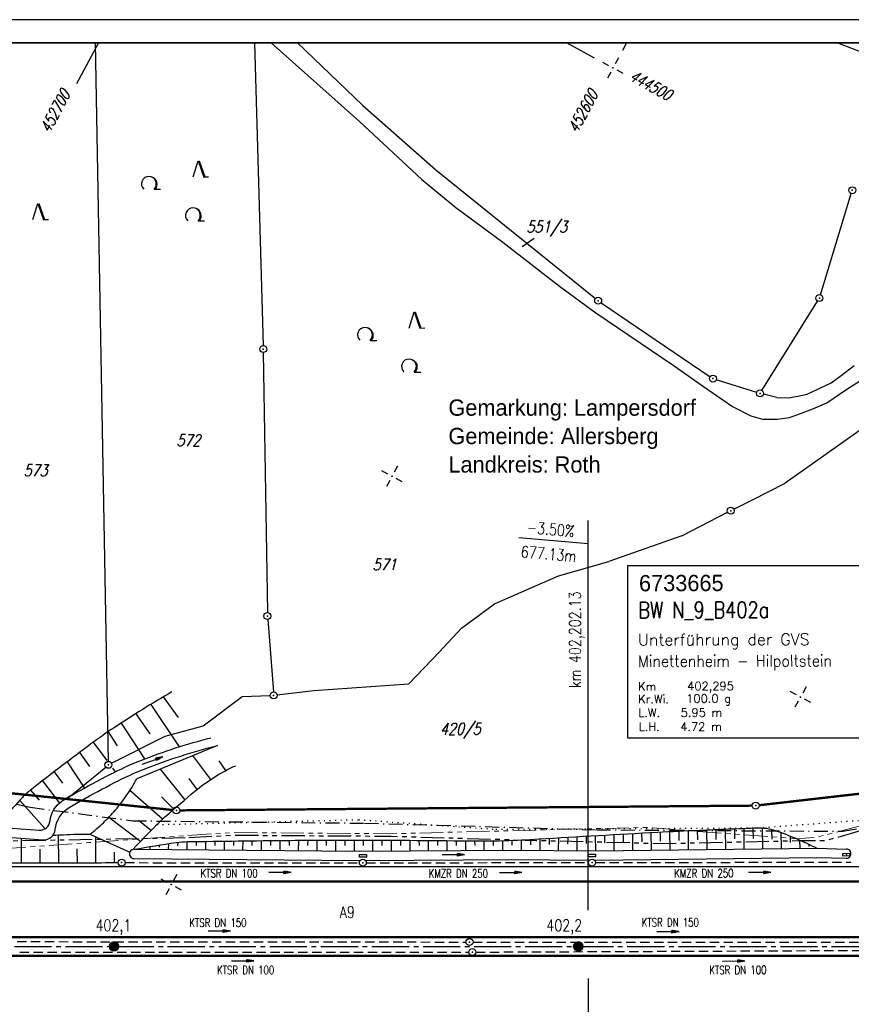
# Model space of a CAD drawing. Extents: x 0 to 1135, y 0 to 420.
# Tile 28 of 81: x 202 to 381, y 208 to 420. Entities that reach past the tile are written whole.
import ezdxf
from ezdxf.enums import TextEntityAlignment as Align

# ---------------------------------------------------------------- set-up
doc = ezdxf.new("R2010")
doc.units = 0
doc.header["$LTSCALE"] = 2
doc.header["$MEASUREMENT"] = 0
for name, pattern in [('ACHSE', [5.5, 4, -0.5, 0.5, -0.5]), ('AUSGEZOGEN', [0]), ('BAB-FM2', [2.6, 1.5, -0.5, 0.1, -0.5]), ('GESTRICH-X2', [1.5, 1, -0.5]), ('PHANTOMX2', [5, 2.5, -0.5, 0.5, -0.5, 0.5, -0.5]), ('PUNKTX2_STR', [0.6, 0.1, -0.5])]:
    doc.linetypes.add(name, pattern=pattern)
doc.layers.get('0').update_dxf_attribs({"color": 8, "linetype": 'AUSGEZOGEN'})
for name, color, linetype in [('ACHSETOP', 250, 'ACHSE'), ('BAB_FM', 8, 'BAB-FM2'), ('BOESCHG', 8, 'AUSGEZOGEN'), ('BW-SCHRIFT', 8, 'AUSGEZOGEN'), ('FBRTOP', 8, 'AUSGEZOGEN'), ('FLSTNR', 8, 'AUSGEZOGEN'), ('GRENZL', 8, 'AUSGEZOGEN'), ('GRENZP', 8, 'AUSGEZOGEN'), ('GRENZP-BAB', 7, 'AUSGEZOGEN'), ('HEKT_B', 250, 'CONTINUOUS'), ('KANAL', 200, 'GESTRICH-X2'), ('Lichtwellenleiter COLT', 8, 'PHANTOMX2'), ('Lichtwellenleiter GLH', 8, 'PHANTOMX2'), ('MULDE', 8, 'AUSGEZOGEN'), ('NETZ', 250, 'AUSGEZOGEN'), ('NUTZUNG', 8, 'PUNKTX2_STR'), ('NZ', 8, 'AUSGEZOGEN'), ('PFEIL', 200, 'CONTINUOUS'), ('PFEILTOP', 8, 'AUSGEZOGEN'), ('RAHMEN', 250, 'AUSGEZOGEN'), ('SCHRIFT', 8, 'AUSGEZOGEN'), ('SCHSYMBOL', 200, 'AUSGEZOGEN'), ('TEXTO', 200, 'CONTINUOUS'), ('WALD', 8, 'AUSGEZOGEN')]:
    doc.layers.add(name, color=color, linetype=linetype)
doc.styles.add('ROMANS', font='romans.shx', dxfattribs={"width": 0.8})
doc.styles.add('UNIR-H', font='unir_h.shx', dxfattribs={"width": 0.8})
doc.styles.add('UNIR-O', font='unir_o.shx')

# ---------------------------------------------------------------- blocks, each defined once
blk = doc.blocks.new('IKR')
at = {"color": 0}
for p, q in [((0, 1), (0, 2.5)), ((-2.5, 0), (-1, 0)), ((1, 0), (2.5, 0)), ((0, -2.5), (0, -1))]:
    blk.add_line(p, q, dxfattribs=at)
blk.add_circle((0, 0), 0.05, dxfattribs=at)
blk.add_point((0, 0), dxfattribs=at)
blk = doc.blocks.new('LW')
at = {"color": 0}
blk.add_line((1.18, 0), (2.58, 0), dxfattribs=at)
for centre, radius, start, end in [((0.07, 1.19), 1.6, 312.7202, 226.7249), ((0.17, 1.08), 1.68, 321.1992, 68.9844), ((0.08, 1.13), 1.67, 319.2916, 65.2101)]:
    blk.add_arc(centre, radius, start, end, dxfattribs=at)
blk = doc.blocks.new('NW')
at = {"color": 0}
for p, q in [((-1.09, 0), (-0.02, 3.47)), ((-0.02, 3.47), (1.19, -0.02)), ((0.08, 3.5), (1.29, 0)), ((0.19, 3.49), (1.41, -0.01)), ((1.18, -0.01), (2.23, 0.02))]:
    blk.add_line(p, q, dxfattribs=at)
blk = doc.blocks.new('*X17')
at = {"color": 0}
for p, q in [((212.23, 257.39), (213.24, 258.4)), ((212.24, 257.33), (213.31, 258.4)), ((212.24, 257.47), (213.17, 258.4)), ((212.24, 257.26), (213.37, 258.39)), ((212.24, 257.55), (213.09, 258.39)), ((212.25, 257.2), (213.43, 258.38)), ((212.26, 257.63), (213, 258.37)), ((212.27, 257.14), (213.49, 258.37)), ((212.28, 257.09), (213.55, 258.35)), ((212.29, 257.73), (212.9, 258.35)), ((212.3, 257.04), (213.6, 258.33)), ((212.32, 256.99), (213.65, 258.31)), ((212.34, 257.86), (212.78, 258.29)), ((212.35, 256.94), (213.69, 258.29)), ((212.37, 256.9), (213.74, 258.26)), ((212.4, 256.85), (213.78, 258.24)), ((212.43, 256.81), (213.83, 258.21)), ((212.46, 256.77), (213.86, 258.18)), ((212.49, 256.73), (213.9, 258.14)), ((212.53, 256.7), (213.94, 258.11)), ((212.56, 256.66), (213.97, 258.07)), ((212.6, 256.63), (214.01, 258.03)), ((212.64, 256.6), (214.04, 257.99)), ((212.68, 256.57), (214.07, 257.95)), ((212.73, 256.54), (214.09, 257.91)), ((212.77, 256.52), (214.12, 257.86)), ((212.82, 256.49), (214.14, 257.82)), ((212.87, 256.47), (214.16, 257.77)), ((212.92, 256.45), (214.18, 257.72)), ((212.97, 256.44), (214.2, 257.66)), ((213.03, 256.42), (214.21, 257.6)), ((213.09, 256.41), (214.22, 257.54)), ((213.16, 256.41), (214.23, 257.48)), ((213.22, 256.4), (214.23, 257.41)), ((213.3, 256.41), (214.23, 257.34)), ((213.38, 256.41), (214.22, 257.26)), ((213.46, 256.43), (214.2, 257.17)), ((213.56, 256.46), (214.18, 257.07)), ((213.69, 256.51), (214.12, 256.95))]:
    blk.add_line(p, q, dxfattribs=at)
blk = doc.blocks.new('SRMAST2')
at = {"color": 0}
blk.add_circle((0, 0), 0.999, dxfattribs=at)
blk.add_point((0, 0), dxfattribs=at)
blk.add_blockref('*X17', (-213.23, -257.4))
blk = doc.blocks.new('GST')
at = {"color": 0}
blk.add_circle((0, 0), 0.75, dxfattribs=at)
blk.add_point((0, 0), dxfattribs=at)
blk = doc.blocks.new('10')
blk.add_blockref('GST', (0, 0))
blk = doc.blocks.new('13')
blk.add_lwpolyline([(0.76, 1.22), (-0.75, 1.22), (-0.75, 1.8), (0.76, 1.8)], close=True)
at = {"rotation": 180}
blk.add_blockref('GST', (0, 0), dxfattribs=at)
blk = doc.blocks.new('30')
at = {"color": 0}
for p, q in [((-0.75, -0.29), (-0.75, 0.29)), ((-0.75, 0.29), (0.75, 0.29)), ((0.75, 0.29), (0.75, -0.29)), ((0.75, -0.29), (-0.75, -0.29))]:
    blk.add_line(p, q, dxfattribs=at)
blk.add_point((0, 0), dxfattribs=at)
blk = doc.blocks.new('PFEIL2')
at = {"color": 0}
for p, q in [((0.88, 0), (-2.4, -0.01)), ((0.88, -0.27), (0.88, 0.28)), ((0.88, 0.28), (2.43, 0.01)), ((0.91, 0.27), (0.88, 0.26)), ((0.97, 0.26), (0.88, 0.25)), ((1.02, 0.25), (0.88, 0.23)), ((1.07, 0.24), (0.88, 0.21)), ((1.13, 0.23), (0.88, 0.19)), ((1.18, 0.22), (0.88, 0.17)), ((1.24, 0.21), (0.88, 0.15)), ((1.29, 0.21), (0.88, 0.14)), ((1.34, 0.2), (0.88, 0.12)), ((1.4, 0.19), (0.88, 0.1)), ((1.45, 0.18), (0.88, 0.08)), ((1.51, 0.17), (0.88, 0.06)), ((1.56, 0.16), (0.88, 0.04)), ((1.61, 0.15), (0.88, 0.02)), ((1.67, 0.14), (0.88, 0.01)), ((1.72, 0.13), (0.88, -0.01)), ((1.78, 0.12), (0.88, -0.03)), ((1.83, 0.11), (0.88, -0.05)), ((1.88, 0.1), (0.88, -0.07)), ((1.94, 0.09), (0.88, -0.09)), ((2.05, 0.08), (0.88, -0.12)), ((1.99, 0.08), (0.88, -0.11)), ((2.1, 0.07), (0.88, -0.14)), ((2.15, 0.06), (0.88, -0.16)), ((2.21, 0.05), (0.88, -0.18)), ((2.26, 0.04), (0.88, -0.2)), ((2.32, 0.03), (0.88, -0.22)), ((2.37, 0.02), (0.88, -0.23)), ((2.42, 0.01), (0.88, -0.25)), ((2.43, 0.01), (0.88, -0.27))]:
    blk.add_line(p, q, dxfattribs=at)

msp = doc.modelspace()

# ---------------------------------------------------------------- linework, layer by layer
at = {"layer": 'ACHSETOP'}
msp.add_lwpolyline([(25, 220.37), (447.45, 220.37), (747.45, 220.37), (922.45, 220.37), (950, 220.37)], dxfattribs=at)
at = {"layer": 'BAB_FM'}
msp.add_lwpolyline([(161.17, 247.01), (176.41, 248.87), (196.41, 252.26), (204.41, 250.35), (226.41, 247.44), (276.41, 246.92), (326.41, 245.5), (379.41, 245.17), (410.41, 250.56), (417.41, 250.86), (420.41, 254.25), (426.51, 254.58)], dxfattribs=at)
at = {"layer": 'BOESCHG'}
for p, q in [((233.03, 274.11), (236.28, 269.72)), ((230.4, 272.52), (236.51, 263.39)), ((227.15, 270.51), (230.13, 266.18)), ((224.01, 268.5), (229.01, 260.75)), ((221.16, 266.62), (223.14, 263.61)), ((217.96, 264.35), (220.87, 260.39)), ((244.71, 263.66), (227.34, 256.47)), ((215.04, 262.16), (217.18, 259.12)), ((243.27, 256.33), (239.45, 261.48)), ((212.35, 260.13), (216.09, 254.5)), ((246.5, 258.25), (245.08, 260.34)), ((209.55, 257.99), (211.36, 255.53)), ((222.09, 258.75), (222.66, 257.97)), ((237.73, 251.99), (232.45, 258.59)), ((207.01, 256.05), (210.68, 251.26)), ((240.36, 254.19), (238.6, 256.53)), ((204.46, 254.04), (206.35, 251.86)), ((232.91, 247.8), (225.85, 253.93)), ((235.33, 249.93), (232.64, 252.61)), ((202.14, 251.84), (207.6, 245.73)), ((228.15, 242.97), (221.32, 248.18)), ((230.45, 245.34), (227.69, 247.53)), ((210.45, 244.39), (210.48, 238.3)), ((217.27, 244.54), (225.85, 240.7)), ((218.45, 244.01), (218.48, 238.34)), ((322.21, 240.99), (322.24, 244.02)), ((324.23, 242.55), (324.24, 244.14)), ((326.21, 240.95), (326.17, 244.25)), ((328.19, 242.67), (328.17, 244.37)), ((330.21, 241), (330.17, 244.48)), ((332.19, 242.81), (332.17, 244.59)), ((334.21, 241.05), (334.17, 244.7)), ((336.19, 242.94), (336.17, 244.81)), ((338.21, 241.1), (338.16, 244.91)), ((340.19, 243.07), (340.16, 245.02)), ((342.21, 241.15), (342.16, 245.12)), ((344.19, 243.19), (344.16, 245.22)), ((346.21, 241.2), (346.16, 245.31)), ((348.18, 243.31), (348.16, 245.4)), ((350.21, 241.24), (350.16, 245.49)), ((352.18, 243.42), (352.16, 245.57)), ((354.21, 241.29), (354.16, 245.65)), ((356.18, 243.52), (356.16, 245.73)), ((358.21, 241.34), (358.16, 245.81)), ((360.18, 243.62), (360.15, 245.88)), ((362.21, 241.39), (362.15, 245.9)), ((364.18, 243.49), (364.16, 245.57)), ((366.21, 241.44), (366.17, 244.9)), ((368.19, 242.79), (368.18, 244.13)), ((202.48, 243.7), (202.48, 238.29)), ((230.21, 241.27), (230.22, 241.89)), ((232.22, 241.73), (232.22, 242.21)), ((234.21, 241.23), (234.23, 242.52)), ((236.22, 242.01), (236.23, 242.81)), ((238.21, 241.2), (238.23, 242.95)), ((240.22, 242.08), (240.23, 242.98)), ((242.21, 241.17), (242.23, 243.01)), ((244.22, 242.09), (244.23, 243.04)), ((246.21, 241.14), (246.23, 243.06)), ((248.22, 242.1), (248.23, 243.09)), ((250.21, 241.1), (250.23, 243.11)), ((252.22, 242.11), (252.23, 243.14)), ((254.21, 241.07), (254.23, 243.16)), ((256.22, 242.12), (256.23, 243.18)), ((258.21, 241.04), (258.23, 243.2)), ((260.22, 242.12), (260.23, 243.22)), ((262.21, 241.01), (262.23, 243.24)), ((264.22, 242.12), (264.23, 243.25)), ((266.21, 240.97), (266.23, 243.27)), ((268.22, 242.12), (268.23, 243.28)), ((270.21, 240.94), (270.23, 243.28)), ((272.22, 242.1), (272.23, 243.28)), ((274.21, 240.91), (274.23, 243.28)), ((276.21, 242.09), (276.2, 243.28)), ((278.21, 240.92), (278.2, 243.28)), ((280.21, 242.1), (280.2, 243.27)), ((282.21, 240.94), (282.2, 243.26)), ((284.21, 242.1), (284.2, 243.25)), ((286.21, 240.97), (286.2, 243.24)), ((288.21, 242.1), (288.2, 243.22)), ((290.21, 241), (290.2, 243.2)), ((292.21, 242.1), (292.2, 243.18)), ((294.21, 241.02), (294.2, 243.16)), ((296.21, 242.09), (296.2, 243.13)), ((298.21, 241.05), (298.2, 243.11)), ((300.21, 242.08), (300.2, 243.1)), ((302.21, 241.08), (302.2, 243.1)), ((304.21, 242.11), (304.2, 243.13)), ((306.21, 241.1), (306.2, 243.17)), ((308.22, 242.18), (308.23, 243.24)), ((310.21, 241.1), (310.23, 243.32)), ((312.22, 242.25), (312.23, 243.42)), ((314.21, 241.06), (314.23, 243.54)), ((316.22, 242.35), (316.24, 243.66)), ((318.21, 241.02), (318.24, 243.78)), ((320.23, 242.45), (320.24, 243.9)), ((370.21, 241.49), (370.19, 243.28)), ((372.2, 241.93), (372.2, 242.36)), ((206.48, 241.35), (206.48, 238.29)), ((214.46, 241.43), (214.48, 238.32)), ((222.46, 240.66), (222.48, 238.36)), ((228.22, 241.42), (228.22, 241.55))]:
    msp.add_line(p, q, dxfattribs=at)
for points in [[(234.89, 275.21, 0.012561), (222.46, 267.49, 0.01555), (217.46, 263.98, 0.002362), (208.79, 257.42, 0.004676), (204.46, 254.04, 0.034098), (202.7, 252.43, 0.013254), (198.58, 247.89)], [(226.52, 241.27, -0.001945), (231.69, 246.62, -0.017741), (233.68, 248.5, -0.005966), (239.86, 253.79, -0.068047), (248.66, 259.31, -0.088968)], [(217.27, 244.54, 0.025368), (220.15, 247.02, 0.025368), (222.77, 249.78, 0.02708), (225.24, 253, 0.02708), (227.34, 256.47)], [(209.35, 244.36, 0.010239), (211.57, 244.44, -0.018768), (217.27, 244.54, -0.10021)], [(226.77, 241.3, -0.008594), (235.84, 242.76, -0.032047), (238.29, 242.95, -0.00117), (260.02, 243.22, -0.0022), (271.58, 243.28, -0.0038), (297.32, 243.12, 0.010613), (306.54, 243.18, 0.008438), (313.95, 243.52, -0.002446), (339.49, 244.98, -0.002291), (348.48, 245.41, -0.001633), (361.09, 245.92, -0.092085), (364.87, 245.36, -0.035828), (373.86, 241.53)], [(223.21, 238.36, -0.000064), (209.26, 238.29, -0.001303), (208.53, 238.29, -0.000044), (148.83, 238.32, 0.000002)]]:
    msp.add_lwpolyline(points, format="xyb", dxfattribs=at)
at = {"layer": 'BW-SCHRIFT'}
msp.add_lwpolyline([(333.05, 265.3), (385.21, 265.3), (385.21, 302.39), (333.05, 302.39)], close=True, dxfattribs=at)
at = {"layer": 'FBRTOP'}
msp.add_lwpolyline([(148.34, 237.62), (383.81, 237.62)], dxfattribs=at)
at = {"layer": 'FBRTOP', "const_width": 0.5}
for points in [[(25, 234.37), (447.45, 234.37), (747.45, 234.37), (922.45, 234.37), (950, 234.37)], [(25, 222.37), (413.8, 222.37)], [(25, 218.37), (413.8, 218.37)]]:
    msp.add_lwpolyline(points, dxfattribs=at)
at = {"layer": 'FLSTNR'}
msp.add_line((310.35, 371.16), (312.97, 372.95), dxfattribs=at)
at = {"layer": 'GRENZL'}
for p, q in [((221.23, 260.24), (218.47, 415)), ((252.68, 415), (254.56, 349.8)), ((256.28, 415), (275.32, 398.06)), ((275.97, 401.59), (261.97, 415)), ((385.46, 412.25), (378.22, 415)), ((275.97, 401.59), (291.78, 387.64)), ((275.32, 398.06), (288.72, 385.56)), ((291.78, 387.64), (326.14, 359.92)), ((288.72, 385.56), (296.05, 379.56)), ((374.61, 360.75), (381.25, 382.55)), ((296.05, 379.56), (306.21, 372.08)), ((306.21, 372.08), (318.38, 362.62)), ((318.38, 362.62), (326.21, 356.87)), ((327.35, 359.03), (350.83, 343.1)), ((361.99, 340.13), (373.99, 359.39)), ((326.21, 356.87), (335.75, 350.38)), ((335.75, 350.38), (343.07, 345.46)), ((254.6, 348.3), (255.48, 292.3)), ((343.07, 345.46), (349.43, 341.01)), ((379.09, 343.38), (381.88, 345.49)), ((360.88, 339.71), (352.17, 342.45)), ((371.75, 339.36), (376.94, 341.75)), ((376.94, 341.75), (379.09, 343.38)), ((380.08, 340.29), (383.2, 342.31)), ((349.43, 341.01), (355.65, 336.7)), ((369.75, 338.92), (371.75, 339.36)), ((376, 337.45), (380.08, 340.29)), ((365.21, 338.64), (362.33, 339.32)), ((365.21, 338.64), (367.62, 338.56)), ((367.62, 338.56), (369.75, 338.92)), ((372.97, 336.16), (376, 337.45)), ((355.65, 336.7), (359.59, 334.7)), ((390.74, 336.94), (366.99, 320.17)), ((367.94, 334.31), (370.3, 335.14)), ((370.3, 335.14), (372.97, 336.16)), ((359.59, 334.7), (362.1, 333.98)), ((362.1, 333.98), (365.27, 333.94)), ((365.27, 333.94), (367.94, 334.31)), ((359.94, 316.61), (366.99, 320.17)), ((355.96, 314.58), (359.94, 316.61)), ((344.76, 308.79), (354.62, 313.9)), ((344.76, 308.79), (329.02, 303.28)), ((318.2, 300.21), (329.02, 303.28)), ((304.4, 294.14), (318.2, 300.21)), ((297.28, 288.94), (304.4, 294.14)), ((255.55, 290.8), (256.78, 275.19)), ((292.5, 283.76), (297.28, 288.94)), ((285.98, 276.96), (292.5, 283.76)), ((265.5, 275.53), (285.98, 276.96)), ((241.67, 267.88), (250.04, 274.2)), ((250.04, 274.2), (256.08, 274.42)), ((257.58, 274.54), (265.5, 275.53)), ((233.48, 265.66), (241.67, 267.88)), ((221.91, 259.83), (233.48, 265.66)), ((212.24, 252.13), (220.66, 259.02))]:
    msp.add_line(p, q, dxfattribs=at)
at = {"layer": 'GRENZP-BAB', "const_width": 0.5}
for points in [[(190.07, 254.43), (212.24, 252.13)], [(361.41, 250.79), (409.17, 256.26)], [(212.24, 252.13), (235.15, 249.75)], [(359.91, 250.7), (236.64, 249.68)]]:
    msp.add_lwpolyline(points, dxfattribs=at)
at = {"layer": 'KANAL'}
for p, q in [((224.83, 238.42), (275.29, 238.38)), ((276.79, 238.39), (324.67, 238.44)), ((326.16, 238.44), (381.25, 238.53)), ((201.56, 221.41), (298.25, 221.32)), ((299.77, 221.31), (398.16, 221.32)), ((202.13, 219.11), (298.89, 219.16)), ((300.42, 219.15), (398.03, 219.58))]:
    msp.add_line(p, q, dxfattribs=at)
at = {"layer": 'Lichtwellenleiter COLT', "lineweight": 0, "flags": 128}
msp.add_lwpolyline([(432, 255.38), (406.25, 249.18), (396.49, 247.93), (383.71, 246.47), (373.79, 243.88), (369.38, 243.57), (336.97, 246.02), (281.69, 244.64), (257.14, 244.82), (247.65, 244.89), (216.99, 242.76), (190.65, 240.77), (180.72, 240.9), (172.45, 241.32), (154.49, 241.99), (152.73, 242.07)], dxfattribs=at)
at = {"layer": 'Lichtwellenleiter GLH', "flags": 128}
for points in [[(238.55, 243.83), (247.95, 244.34), (282.13, 244.13), (313.47, 243.22), (340.62, 242.55), (369.79, 243.16), (375.78, 243.18), (384.23, 245.62)], [(172.75, 242.63), (238.55, 243.83)]]:
    msp.add_lwpolyline(points, dxfattribs=at)
at = {"layer": 'MULDE'}
for points in [[(58.65, 250, -0.0031), (66.78, 251.22, -0.00834), (69.82, 251.61, -0.002265), (93.76, 254.13, -0.016922), (96.98, 254.35, -0.01578), (109.78, 254.36, 0.006467), (141.01, 253.82, 0.006222), (158.19, 253.96, -0.009454), (169.5, 253.98, -0.05182), (177.32, 253.03, -0.035094), (188.44, 249.66, -0.070151), (192.99, 247.14, 0.143791), (195.41, 246.23), (200.52, 245.85), (206.3, 245.43, 0.406331), (208.67, 247.42, -0.22638), (211.28, 251.71, -0.018412), (214.06, 253.39, -0.006933), (221.67, 257.46, -0.0257), (228.24, 260.45, -0.031324), (243.3, 265.32)], [(169.8, 251.96, -0.048179), (176.84, 251.06, -0.034478), (187.76, 247.76, -0.071394), (192.39, 245.2, 0.144426), (194.88, 244.27), (200.38, 243.86), (207.21, 243.36, 0.408124), (209.79, 245.53, -0.229902), (212.6, 250.15, -0.016602), (215.41, 251.83, -0.006728), (222.52, 255.65, -0.025905), (229.07, 258.63, -0.033426), (244.74, 263.63)]]:
    msp.add_lwpolyline(points, format="xyb", dxfattribs=at)
at = {"layer": 'MULDE', "flags": 128}
msp.add_lwpolyline([(226.77, 241.3), (275.29, 240.9), (308.13, 241.12), (326.17, 240.95), (373.86, 241.53), (380.21, 241.36)], dxfattribs=at)
at = {"layer": 'MULDE'}
for points in [[(226.76, 239.3), (275.27, 238.9)], [(276.71, 238.91), (308.13, 239.12), (324.72, 238.97)], [(326.1, 238.95), (326.18, 238.95), (373.84, 239.53), (380.15, 239.36)]]:
    msp.add_lwpolyline(points, dxfattribs=at)
for centre, start, end in [((226.76, 240.3), 89.1539, 269.909), ((380.18, 240.36), 268.2197, 88.7185)]:
    msp.add_arc(centre, 1, start, end, dxfattribs=at)
at = {"layer": 'NETZ'}
for p, q in [((219.13, 414.98), (214.37, 406.18)), ((319.98, 414.98), (325.89, 411.78)), ((332.81, 414.98), (331.95, 413.38))]:
    msp.add_line(p, q, dxfattribs=at)
at = {"layer": 'NUTZUNG'}
msp.add_lwpolyline([(231.69, 246.62), (275.15, 247.68), (304.69, 245.6), (361.09, 245.92), (386.75, 247.8), (386.89, 245.58)], dxfattribs=at)
at = {"layer": 'NZ'}
for p, q in [((324.58, 228.19), (324.58, 312.14)), ((309.64, 308.49), (324.58, 307.19)), ((324.58, 213.44), (324.58, 90.91))]:
    msp.add_line(p, q, dxfattribs=at)
at = {"layer": 'RAHMEN'}
msp.add_line((1135, 420), (0, 420), dxfattribs=at)
at = {"layer": 'RAHMEN', "const_width": 0.35}
msp.add_lwpolyline([(25, 5), (1130, 5), (1130, 415), (25, 415), (25, 5)], dxfattribs=at)

# ---------------------------------------------------------------- block references
at = {"layer": 'GRENZP'}
for p in [(381.47, 383.26), (374.39, 360.03), (326.73, 359.45), (254.59, 349.05), (351.45, 342.68), (361.6, 339.49), (355.29, 314.24), (255.49, 291.55), (256.83, 274.44), (221.24, 259.49)]:
    msp.add_blockref('GST', p, dxfattribs=at)
at = {"layer": 'GRENZP-BAB'}
for p in [(235.89, 249.67), (360.66, 250.71)]:
    msp.add_blockref('GST', p, dxfattribs=at)
at = {"layer": 'HEKT_B', "rotation": 61.59649567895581}
for p in [(222.45, 220.37), (322.45, 220.37)]:
    msp.add_blockref('SRMAST2', p, dxfattribs=at)
at = {"layer": 'NETZ', "rotation": 151.5965}
for p in [(329.91, 409.61), (282.34, 321.65), (370.31, 274.08), (234.78, 233.69)]:
    msp.add_blockref('IKR', p, dxfattribs=at)
at = {"layer": 'PFEIL'}
for p, rotation in [((258.16, 236.28), 359.9747673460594), ((307.87, 236.26), 0.04916734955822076), ((361.5, 236.28), 0.09136734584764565), ((245.1, 223.64), 359.9442673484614), ((341.74, 223.52), 359.9954673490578), ((250.16, 217.22), 0.01366734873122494), ((355.91, 217.17), 0.251567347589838)]:
    msp.add_blockref('PFEIL2', p, dxfattribs=dict(at, rotation=rotation))
at = {"layer": 'PFEILTOP'}
for p, rotation in [((230.71, 260.37), 19.86255575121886), ((295.53, 240.09), 0.1932166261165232)]:
    msp.add_blockref('PFEIL2', p, dxfattribs=dict(at, rotation=rotation))
at = {"layer": 'SCHSYMBOL'}
for name, p, rotation in [('13', (276.04, 238.4), 359.9999956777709), ('13', (325.42, 238.44), 359.9999956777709), ('30', (380.19, 240.14), 1.642068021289), ('10', (224.07, 238.42), 359.9999956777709), ('10', (299.02, 221.32), 359.9999956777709), ('10', (299.65, 219.15), 359.9999956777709)]:
    msp.add_blockref(name, p, dxfattribs=dict(at, rotation=rotation))
at = {"layer": 'WALD'}
for name, p in [('NW', (240.58, 386.13)), ('LW', (229.89, 383.46)), ('NW', (206.08, 376.94)), ('LW', (239.37, 376.66)), ('NW', (287.13, 353.58)), ('LW', (276.44, 350.91)), ('LW', (285.92, 344.11))]:
    msp.add_blockref(name, p, dxfattribs=at)

# ---------------------------------------------------------------- texts
at = {"layer": 'BW-SCHRIFT'}
for s, height, style, p in [('6733665', 3.5, 'UNIR-O', (335.53, 296.87)), ('Unterführung der GVS', 2.5, 'ROMANS', (335.31, 285.19)), ('Km', 1.8, 'ROMANS', (335.34, 275.47)), ('402,295', 1.8, 'ROMANS', (345.92, 275.55)), ('Kr.Wi.', 1.8, 'ROMANS', (335.36, 272.74)), ('100.0 g', 1.8, 'ROMANS', (345.71, 272.87)), ('L.W.   5.95 m', 1.8, 'ROMANS', (335.37, 269.81)), ('L.H.   4.72 m', 1.8, 'ROMANS', (335.45, 266.78))]:
    msp.add_text(s, height=height, rotation=0.1716, dxfattribs=dict(at, style=style)).set_placement(p)
at = {"layer": 'BW-SCHRIFT', "style": 'ROMANS'}
for s, height, width, p in [('BW N_9_B402a', 3.5, 0.8, (335.39, 291.06)), ('Minettenheim - Hilpoltstein', 2.5, 0.9, (335.34, 280.56))]:
    msp.add_text(s, height=height, rotation=0.1716, dxfattribs=dict(at, width=width)).set_placement(p)
at = {"layer": 'FLSTNR', "style": 'ROMANS', "oblique": 15, "width": 0.8}
for s, p in [('551/3', (311.27, 374.15)), ('572', (235.88, 328.15)), ('573', (202.96, 321.65)), ('571', (278.13, 301.39)), ('420/5', (292.64, 265.98))]:
    msp.add_text(s, height=2.5, dxfattribs=at).set_placement(p)
at = {"layer": 'HEKT_B', "style": 'ROMANS', "width": 0.8}
for s, p in [('402,1', (218.46, 223.68)), ('402,2', (315.57, 223.67))]:
    msp.add_text(s, height=2.5, rotation=360, dxfattribs=at).set_placement(p)
at = {"layer": 'NETZ', "style": 'ROMANS', "oblique": 16.6, "width": 0.75}
for s, rotation, p in [('444500', 331.5965, (333.2, 407.09)), ('452700', 61.5965, (208.55, 395.41)), ('452600', 61.5965, (322.23, 395.41))]:
    msp.add_text(s, height=2.5, rotation=rotation, dxfattribs=at).set_placement(p)
at = {"layer": 'NZ', "style": 'ROMANS', "width": 0.8}
for s, rotation, p in [('-3.50%%%', 355, (311.26, 309.44)), ('677.13m', 355, (309.98, 304.21)), ('km 402,202.13', 90, (323, 276.01))]:
    msp.add_text(s, height=2.5, rotation=rotation, dxfattribs=at).set_placement(p)
at = {"layer": 'SCHRIFT', "style": 'UNIR-H'}
for s, p in [('Gemarkung: Lampersdorf', (294.47, 334.69)), ('Gemeinde: Allersberg', (294.47, 328.57)), ('Landkreis: Roth', (294.47, 322.44))]:
    msp.add_text(s, height=3.5, dxfattribs=at).set_placement(p)
at = {"layer": 'SCHRIFT', "style": 'ROMANS', "width": 0.8}
msp.add_text('A9', height=2.5, dxfattribs=at).set_placement((271.05, 226.51))
at = {"layer": 'TEXTO', "style": 'ROMANS', "width": 0.75}
for s, rotation, p in [('KTSR DN 100', 359.9748, (247.24, 235.25)), ('KMZR DN 250', 0.0492, (296.62, 235.19)), ('KMZR DN 250', 0.0914, (349.5, 235.25)), ('KTSR DN 150', 359.9443, (244.83, 224.59)), ('KTSR DN 150', 359.9955, (342.27, 224.66)), ('KTSR DN 100', 0.0137, (250.8, 214.38)), ('KTSR DN 100', 0.2516, (356.83, 214.41))]:
    msp.add_text(s, height=1.8, rotation=rotation, dxfattribs=at).set_placement(p, align=Align.CENTER)

doc.saveas('drawing.dxf')
